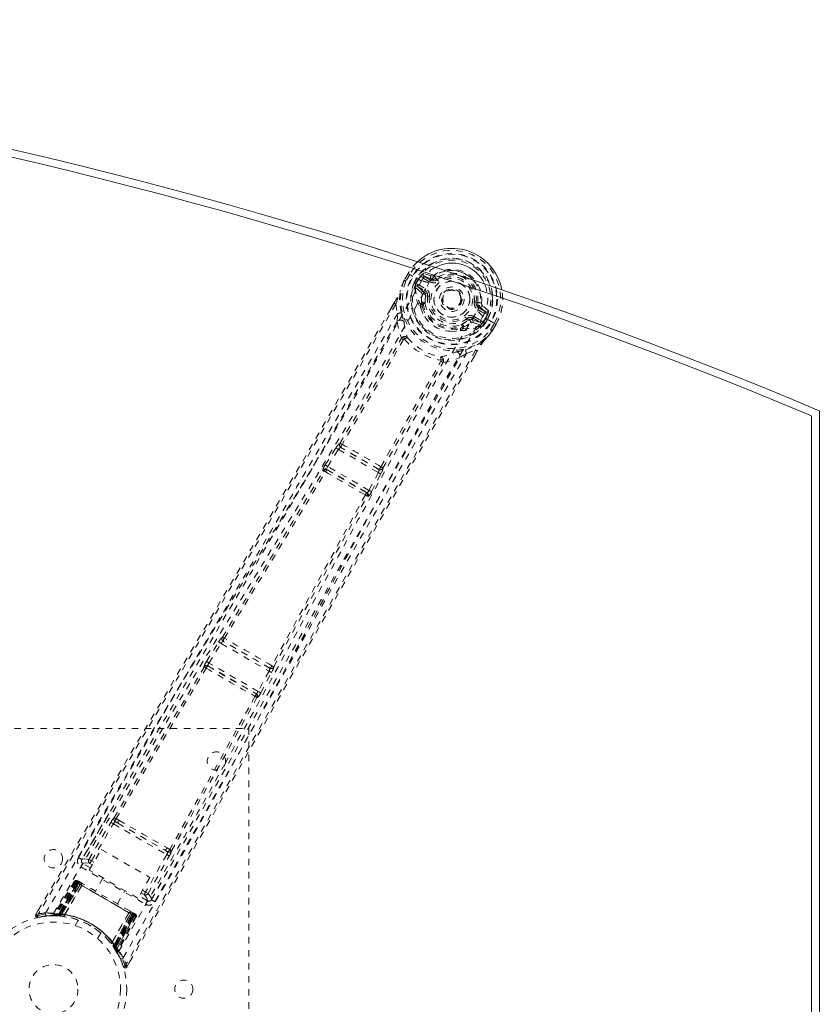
# Model space of a CAD drawing. Header units: inches. Extents: x 3.7 to 63.2, y 15.3 to 45.
# Tile 5 of 5: x 50.9 to 63.2, y 29.9 to 45. Entities that reach past the tile are written whole.
import ezdxf

# ---------------------------------------------------------------- set-up
doc = ezdxf.new("R2010")
doc.units = ezdxf.units.IN
doc.header["$MEASUREMENT"] = 0
doc.linetypes.add('SLD-Dashed', pattern=[0.075, 0.05, -0.025])
doc.linetypes.add('SLD-Solid', pattern=[0])

msp = doc.modelspace()

# ---------------------------------------------------------------- linework, layer by layer
at = {"color": 7, "linetype": 'SLD-Dashed', "lineweight": 0}
for p, q in [((56.878, 41.136), (56.82, 41.035)), ((56.879, 41.136), (56.821, 41.034)), ((56.903, 41.12), (56.846, 41.02)), ((56.881, 41.134), (56.878, 41.136)), ((56.927, 41.107), (56.881, 41.134)), ((56.947, 41.095), (56.927, 41.107)), ((56.952, 41.093), (56.947, 41.095)), ((57.229, 41.099), (57.115, 41.138)), ((57.272, 41.106), (57.307, 41.059)), ((56.82, 41.035), (56.818, 41.031)), ((57.082, 41.017), (56.952, 41.093)), ((56.972, 40.997), (57.008, 41.059)), ((56.972, 40.996), (56.972, 40.997)), ((56.972, 40.996), (56.999, 40.983)), ((56.998, 40.982), (56.994, 40.963)), ((56.994, 40.963), (57, 40.974)), ((57.034, 41.044), (56.999, 40.983)), ((57, 40.974), (57.038, 41.042)), ((57.038, 41.042), (57.034, 41.044)), ((57.035, 40.966), (57.148, 40.902)), ((57.209, 41.007), (57.108, 41.066)), ((57.123, 41.092), (57.234, 41.051)), ((57.224, 41.033), (57.123, 41.092)), ((57.234, 41.051), (57.224, 41.033)), ((57.3, 41.054), (57.307, 41.059)), ((57.307, 41.059), (57.322, 41.039)), ((56.987, 40.939), (56.987, 40.934)), ((56.991, 40.919), (56.988, 40.933)), ((56.991, 40.919), (57.08, 40.843)), ((57.12, 40.854), (57.02, 40.94)), ((57.02, 40.94), (57.133, 40.876)), ((57.12, 40.854), (57.133, 40.876)), ((57.147, 40.791), (57.147, 40.804)), ((57.176, 40.787), (57.147, 40.791)), ((56.665, 40.682), (56.614, 40.594)), ((56.666, 40.681), (56.615, 40.593)), ((56.69, 40.666), (56.716, 40.518)), ((57.075, 40.661), (57.086, 40.681)), ((57.109, 40.673), (57.098, 40.654)), ((57.923, 40.693), (57.946, 40.69)), ((57.946, 40.69), (57.946, 40.68)), ((58.111, 40.562), (58.02, 40.642)), ((56.711, 40.391), (56.716, 40.518)), ((57.069, 40.613), (57.067, 40.634)), ((58.052, 40.52), (57.951, 40.579)), ((57.977, 40.622), (57.966, 40.605)), ((58.067, 40.546), (57.966, 40.605)), ((57.977, 40.622), (58.067, 40.546)), ((57.795, 40.417), (57.777, 40.441)), ((57.807, 40.424), (57.795, 40.417)), ((57.863, 40.425), (57.875, 40.447)), ((57.988, 40.382), (57.863, 40.425)), ((57.874, 40.385), (57.984, 40.346)), ((57.875, 40.447), (57.988, 40.382)), ((57.89, 40.473), (58.003, 40.408)), ((57.998, 40.35), (57.984, 40.346)), ((57.984, 40.346), (57.984, 40.346)), ((57.984, 40.346), (57.984, 40.346)), ((57.998, 40.35), (58.003, 40.352)), ((58.035, 40.384), (58.021, 40.37)), ((58.021, 40.37), (58.027, 40.381)), ((58.023, 40.474), (58.023, 40.474)), ((58.154, 40.399), (58.023, 40.474)), ((58.027, 40.381), (58.066, 40.448)), ((58.035, 40.384), (58.071, 40.446)), ((58.035, 40.384), (58.06, 40.368)), ((58.097, 40.431), (58.06, 40.368)), ((58.06, 40.368), (58.06, 40.368)), ((58.066, 40.448), (58.071, 40.446)), ((58.097, 40.431), (58.097, 40.431)), ((58.144, 40.27), (58.202, 40.37)), ((58.159, 40.396), (58.154, 40.399)), ((58.179, 40.385), (58.159, 40.396)), ((58.168, 40.256), (58.228, 40.358)), ((58.228, 40.356), (58.169, 40.255)), ((58.225, 40.359), (58.179, 40.385)), ((58.228, 40.356), (58.225, 40.359)), ((57.699, 40.269), (57.68, 40.26)), ((57.701, 40.306), (57.712, 40.325)), ((57.718, 40.29), (57.73, 40.309)), ((58.167, 40.252), (58.169, 40.255)), ((57.774, 39.907), (57.667, 39.84)), ((57.774, 39.907), (57.915, 39.959)), ((57.896, 39.869), (57.94, 39.946)), ((57.941, 39.945), (57.897, 39.868)), ((55.834, 38.527), (55.833, 38.527)), ((55.607, 38.197), (55.772, 38.458)), ((55.645, 38.173), (55.81, 38.435)), ((55.772, 38.458), (55.791, 38.486)), ((55.81, 38.435), (56.423, 38.08)), ((55.848, 38.464), (55.849, 38.464)), ((56.429, 38.129), (55.848, 38.464)), ((55.58, 38.104), (55.571, 38.114)), ((55.64, 38.119), (55.631, 38.129)), ((55.631, 38.129), (56.248, 37.773)), ((56.279, 37.807), (55.645, 38.173)), ((56.423, 38.08), (56.279, 37.807)), ((56.429, 38.129), (56.429, 38.129)), ((56.462, 38.06), (56.477, 38.09)), ((56.491, 38.147), (56.491, 38.148)), ((56.318, 37.786), (56.462, 38.06)), ((56.248, 37.773), (56.235, 37.776)), ((56.251, 37.717), (56.265, 37.714)), ((54.029, 35.552), (54.028, 35.552)), ((53.786, 35.181), (53.972, 35.481)), ((53.824, 35.158), (54.01, 35.458)), ((54.01, 35.458), (54.745, 35.033)), ((54.044, 35.49), (54.044, 35.49)), ((54.756, 35.079), (54.044, 35.49)), ((53.747, 35.1), (53.751, 35.095)), ((53.811, 35.11), (53.808, 35.115)), ((53.808, 35.115), (54.549, 34.687)), ((54.578, 34.722), (53.824, 35.158)), ((54.755, 35.079), (54.756, 35.079)), ((54.818, 35.097), (54.817, 35.097)), ((54.745, 35.033), (54.578, 34.722)), ((54.617, 34.701), (54.784, 35.012)), ((54.549, 34.687), (54.543, 34.688)), ((54.56, 34.628), (54.566, 34.627)), ((48.438, 34.154), (54.438, 34.154)), ((54.438, 34.154), (54.438, 26.154)), ((52.289, 32.846), (51.875, 32.145)), ((51.982, 32.145), (52.318, 32.713)), ((52.02, 32.122), (52.357, 32.691)), ((52.357, 32.691), (53.175, 32.218)), ((52.386, 32.724), (52.428, 32.701)), ((52.442, 32.746), (52.4, 32.77)), ((52.428, 32.701), (53.148, 32.285)), ((51.988, 31.981), (52.171, 32.298)), ((52.171, 32.298), (52.916, 31.867)), ((53.175, 32.218), (52.851, 31.643)), ((52.89, 31.621), (53.214, 32.196)), ((52.943, 31.529), (53.343, 32.237)), ((53.148, 32.285), (53.189, 32.261)), ((53.222, 32.295), (53.18, 32.32)), ((51.873, 32.142), (51.867, 32.125)), ((51.875, 32.144), (51.87, 32.135)), ((51.876, 32.145), (51.875, 32.144)), ((52.006, 32.013), (51.89, 32.08)), ((52.035, 32.062), (51.998, 32.084)), ((52.057, 32.101), (52.02, 32.122)), ((51.859, 32.028), (52.85, 31.456)), ((52.733, 31.55), (51.988, 31.981)), ((51.762, 31.809), (51.441, 31.295)), ((51.774, 31.802), (51.457, 31.295)), ((51.794, 31.795), (51.477, 31.292)), ((51.79, 31.793), (51.479, 31.295)), ((51.796, 31.79), (51.517, 31.307)), ((51.523, 31.307), (51.8, 31.787)), ((51.532, 31.306), (51.808, 31.783)), ((51.811, 31.781), (51.537, 31.306)), ((51.824, 31.774), (51.553, 31.304)), ((51.555, 31.292), (51.848, 31.76)), ((51.557, 31.304), (51.827, 31.772)), ((51.849, 31.759), (51.557, 31.292)), ((51.608, 31.295), (51.874, 31.746)), ((51.875, 31.744), (51.61, 31.295)), ((51.774, 31.802), (51.762, 31.809)), ((51.848, 31.76), (51.79, 31.793)), ((51.803, 31.819), (51.8, 31.82)), ((51.8, 31.787), (52.671, 31.285)), ((51.804, 31.818), (51.805, 31.818)), ((51.811, 31.815), (51.81, 31.813)), ((51.815, 31.812), (51.811, 31.815)), ((52.66, 31.291), (51.811, 31.781)), ((51.826, 31.806), (51.823, 31.808)), ((51.827, 31.772), (51.824, 31.774)), ((51.827, 31.772), (52.644, 31.3)), ((51.888, 31.77), (51.83, 31.803)), ((51.848, 31.76), (51.849, 31.759)), ((51.875, 31.744), (51.874, 31.746)), ((52.197, 31.86), (52.081, 31.659)), ((52.916, 31.867), (52.733, 31.55)), ((52.419, 31.464), (52.535, 31.665)), ((52.88, 31.508), (52.752, 31.582)), ((52.78, 31.632), (52.829, 31.604)), ((52.803, 31.671), (52.851, 31.643)), ((52.89, 31.621), (52.851, 31.643)), ((52.93, 31.512), (52.941, 31.525)), ((52.937, 31.519), (52.942, 31.527)), ((52.942, 31.527), (52.943, 31.529)), ((51.211, 31.374), (51.168, 31.301)), ((51.168, 31.301), (51.194, 31.285)), ((51.2, 31.256), (51.328, 31.275)), ((51.34, 31.277), (51.411, 31.279)), ((51.416, 31.281), (51.432, 31.281)), ((51.441, 31.295), (51.457, 31.295)), ((51.453, 31.281), (51.528, 31.278)), ((51.479, 31.295), (51.555, 31.292)), ((51.488, 31.297), (51.492, 31.293)), ((51.515, 31.279), (51.506, 31.279)), ((51.515, 31.279), (51.517, 31.307)), ((51.521, 31.278), (51.515, 31.279)), ((51.517, 31.307), (51.523, 31.307)), ((51.521, 31.278), (51.523, 31.307)), ((51.55, 31.276), (51.521, 31.278)), ((51.528, 31.278), (51.529, 31.278)), ((51.53, 31.277), (51.532, 31.306)), ((51.53, 31.277), (51.534, 31.277)), ((51.534, 31.277), (51.537, 31.306)), ((51.55, 31.276), (51.553, 31.304)), ((51.554, 31.275), (51.557, 31.304)), ((51.557, 31.292), (51.555, 31.292)), ((51.608, 31.295), (51.61, 31.295)), ((52.339, 30.874), (52.596, 31.328)), ((52.598, 31.328), (52.34, 30.872)), ((52.363, 30.826), (52.622, 31.313)), ((52.623, 31.312), (52.364, 30.825)), ((52.644, 31.3), (52.374, 30.832)), ((52.376, 30.829), (52.647, 31.298)), ((52.386, 30.816), (52.66, 31.291)), ((52.663, 31.289), (52.388, 30.812)), ((52.671, 31.285), (52.393, 30.804)), ((52.397, 30.8), (52.675, 31.282)), ((52.403, 30.757), (52.681, 31.283)), ((52.681, 31.279), (52.406, 30.76)), ((52.598, 31.328), (52.596, 31.328)), ((52.67, 31.319), (52.612, 31.352)), ((52.622, 31.313), (52.623, 31.312)), ((52.681, 31.279), (52.623, 31.312)), ((52.647, 31.298), (52.644, 31.3)), ((52.677, 31.314), (52.674, 31.316)), ((52.689, 31.308), (52.685, 31.31)), ((52.7, 31.301), (52.697, 31.303)), ((51.597, 31.27), (51.6, 31.269)), ((51.818, 31.213), (51.77, 31.129)), ((52.697, 31.269), (52.416, 30.742)), ((52.709, 31.263), (52.424, 30.728)), ((52.709, 31.263), (52.697, 31.269)), ((52.116, 30.929), (52.164, 31.013)), ((52.322, 30.852), (52.324, 30.85)), ((52.339, 30.874), (52.34, 30.872)), ((52.374, 30.832), (52.351, 30.815)), ((52.376, 30.829), (52.353, 30.812)), ((52.364, 30.825), (52.363, 30.826)), ((52.364, 30.825), (52.406, 30.76)), ((52.353, 30.812), (52.351, 30.815)), ((52.386, 30.816), (52.362, 30.799)), ((52.362, 30.799), (52.365, 30.796)), ((52.388, 30.812), (52.365, 30.796)), ((52.365, 30.795), (52.366, 30.794)), ((52.366, 30.794), (52.406, 30.731)), ((52.393, 30.804), (52.37, 30.788)), ((52.373, 30.783), (52.37, 30.788)), ((52.397, 30.8), (52.373, 30.783)), ((52.393, 30.804), (52.397, 30.8)), ((52.416, 30.742), (52.424, 30.728)), ((52.417, 30.713), (52.424, 30.699)), ((52.566, 30.494), (52.607, 30.567))]:
    msp.add_line(p, q, dxfattribs=at)
at = {"color": 7, "linetype": 'SLD-Solid', "lineweight": 15}
for p, q in [((63.188, 39.029), (63.188, 21.279)), ((63.069, 38.95), (63.069, 21.357)), ((63.069, 21.357), (63.069, 38.95))]:
    msp.add_line(p, q, dxfattribs=at)
at = {"color": 7, "linetype": 'SLD-Dashed', "lineweight": 0, "flags": 128}
for points in [[(56.878, 41.136), (56.878, 41.136), (56.879, 41.135), (56.879, 41.135)], [(57.108, 41.066), (57.09, 41.081), (57.079, 41.102)], [(51.318, 31.322), (52.118, 32.697), (52.928, 34.064), (53.748, 35.423), (54.572, 36.775), (55.218, 37.834), (55.856, 38.892), (56.48, 39.953), (57.082, 41.017)], [(51.44, 31.316), (52.239, 32.686), (53.049, 34.049), (53.868, 35.403), (54.693, 36.75), (55.339, 37.806), (55.976, 38.861), (56.599, 39.92), (57.199, 40.985)], [(56.818, 41.031), (56.784, 40.949), (56.756, 40.863)], [(56.82, 41.035), (56.783, 40.946), (56.76, 40.873)], [(56.818, 41.031), (56.819, 41.031), (56.821, 41.03), (56.823, 41.029), (56.827, 41.027), (56.831, 41.026), (56.835, 41.024), (56.84, 41.022), (56.846, 41.02)], [(56.821, 41.034), (56.821, 41.034), (56.82, 41.035), (56.82, 41.035)], [(56.846, 41.02), (56.84, 41.023), (56.835, 41.026), (56.83, 41.029), (56.826, 41.031), (56.823, 41.033), (56.821, 41.034)], [(56.998, 40.982), (56.999, 40.983), (56.999, 40.983)], [(57, 40.974), (57.018, 40.973), (57.035, 40.966)], [(57.035, 40.966), (57.033, 40.961), (57.03, 40.957), (57.027, 40.952), (57.025, 40.948), (57.023, 40.945), (57.022, 40.943), (57.021, 40.941), (57.02, 40.94)], [(57.123, 41.092), (57.122, 41.091), (57.122, 41.089), (57.12, 41.087), (57.118, 41.084), (57.116, 41.08), (57.113, 41.075), (57.111, 41.071), (57.108, 41.066)], [(57.209, 41.007), (57.212, 41.012), (57.214, 41.017), (57.217, 41.021), (57.219, 41.025), (57.221, 41.029), (57.222, 41.031), (57.223, 41.033), (57.224, 41.033)], [(57.552, 41.015), (57.55, 41.015), (57.444, 40.994), (57.355, 40.935), (57.295, 40.845), (57.275, 40.74)], [(57.34, 41.016), (57.337, 41.02), (57.333, 41.025), (57.33, 41.029), (57.328, 41.032), (57.325, 41.035), (57.324, 41.037), (57.323, 41.039), (57.322, 41.039)], [(56.773, 40.532), (56.747, 40.689), (56.756, 40.863)], [(56.76, 40.873), (56.757, 40.868), (56.756, 40.863)], [(57.093, 40.81), (57.09, 40.832), (57.08, 40.843)], [(57.086, 40.681), (57.085, 40.74), (57.093, 40.81)], [(57.148, 40.902), (57.145, 40.897), (57.142, 40.892), (57.14, 40.887), (57.137, 40.884), (57.135, 40.88), (57.134, 40.878), (57.133, 40.876), (57.133, 40.876)], [(57.147, 40.791), (57.14, 40.725), (57.14, 40.67)], [(56.69, 40.666), (56.285, 39.961), (55.86, 39.226), (55.416, 38.462), (55.011, 37.769), (54.75, 37.322), (54.476, 36.854), (54.189, 36.366), (53.904, 35.88), (53.656, 35.46), (53.328, 34.902), (52.978, 34.31), (52.608, 33.682), (52.264, 33.099), (51.194, 31.285)], [(56.665, 40.682), (56.665, 40.682), (56.666, 40.681), (56.666, 40.681)], [(57.206, 40.784), (57.201, 40.784), (57.195, 40.785), (57.19, 40.786), (57.186, 40.786), (57.182, 40.787), (57.179, 40.787), (57.177, 40.787), (57.176, 40.787)], [(57.893, 40.697), (57.898, 40.696), (57.904, 40.695), (57.909, 40.694), (57.913, 40.694), (57.917, 40.693), (57.92, 40.693), (57.922, 40.693), (57.923, 40.693)], [(56.614, 40.594), (55.304, 38.329), (53.931, 35.986), (52.549, 33.641), (51.168, 31.301)], [(56.716, 40.518), (56.346, 39.877), (55.959, 39.209), (55.555, 38.515), (55.169, 37.854), (54.777, 37.185), (54.383, 36.516), (54, 35.864), (53.632, 35.239), (53.288, 34.657), (52.904, 34.006), (52.543, 33.395), (52.189, 32.794), (51.821, 32.172)], [(54.071, 33.617), (54.768, 34.883), (55.522, 36.271), (56.113, 37.358), (56.709, 38.438), (57.315, 39.507), (57.936, 40.559)], [(57.069, 40.613), (57.104, 40.524), (57.134, 40.476)], [(57.951, 40.579), (57.954, 40.583), (57.957, 40.588), (57.96, 40.593), (57.962, 40.597), (57.964, 40.6), (57.965, 40.602), (57.966, 40.604), (57.966, 40.605)], [(58.052, 40.52), (58.055, 40.525), (58.058, 40.53), (58.06, 40.534), (58.063, 40.538), (58.065, 40.542), (58.066, 40.544), (58.067, 40.546), (58.067, 40.546)], [(58.098, 40.514), (58.075, 40.513), (58.052, 40.52)], [(56.711, 40.391), (55.11, 37.636), (53.494, 34.888), (51.873, 32.142)], [(52.509, 30.634), (53.3, 32.015), (54.078, 33.4), (54.845, 34.789), (55.604, 36.179), (56.198, 37.268), (56.796, 38.349), (57.403, 39.42), (58.023, 40.474)], [(56.711, 40.391), (56.735, 40.264), (56.776, 40.141)], [(56.811, 40.408), (56.815, 40.395), (56.816, 40.387)], [(57.73, 40.309), (57.782, 40.337), (57.839, 40.379)], [(57.759, 40.465), (57.762, 40.46), (57.766, 40.456), (57.769, 40.452), (57.771, 40.448), (57.774, 40.445), (57.775, 40.443), (57.777, 40.441), (57.777, 40.441)], [(57.839, 40.379), (57.859, 40.388), (57.874, 40.385)], [(57.89, 40.473), (57.887, 40.468), (57.885, 40.463), (57.882, 40.459), (57.88, 40.455), (57.878, 40.452), (57.877, 40.449), (57.876, 40.448), (57.875, 40.447)], [(57.988, 40.382), (57.988, 40.383), (57.989, 40.384), (57.99, 40.387), (57.992, 40.39), (57.994, 40.394), (57.997, 40.398), (58, 40.403), (58.003, 40.408)], [(58.003, 40.408), (58.017, 40.397), (58.027, 40.381)], [(58.035, 40.384), (58.035, 40.384), (58.035, 40.384)], [(58.071, 40.446), (58.074, 40.444), (58.08, 40.441), (58.088, 40.436), (58.097, 40.431)], [(58.202, 40.37), (58.208, 40.367), (58.213, 40.364), (58.218, 40.362), (58.222, 40.359), (58.225, 40.358), (58.227, 40.357), (58.228, 40.356), (58.228, 40.356)], [(57.528, 40.248), (57.585, 40.246), (57.68, 40.26)], [(58.053, 40.114), (58.106, 40.173), (58.167, 40.252)], [(58.169, 40.255), (58.111, 40.18), (58.06, 40.122)], [(58.169, 40.255), (58.17, 40.255), (58.169, 40.256), (58.167, 40.257), (58.163, 40.259), (58.159, 40.261), (58.155, 40.264), (58.149, 40.267), (58.144, 40.27)], [(58.167, 40.252), (58.166, 40.252), (58.165, 40.254), (58.163, 40.255), (58.16, 40.258), (58.156, 40.26), (58.152, 40.264), (58.148, 40.267), (58.144, 40.27)], [(55.834, 38.527), (56.309, 39.329), (56.774, 40.132)], [(56.808, 40.12), (56.343, 39.316), (55.867, 38.513)], [(56.823, 40.125), (56.823, 40.135), (56.82, 40.144), (56.815, 40.151), (56.808, 40.155), (56.8, 40.156), (56.792, 40.154), (56.783, 40.149), (56.776, 40.141)], [(56.823, 40.125), (56.815, 40.125), (56.811, 40.123), (56.81, 40.122), (56.808, 40.12)], [(57.757, 39.963), (57.906, 40.02), (58.053, 40.114)], [(58.053, 40.114), (58.057, 40.118), (58.06, 40.122)], [(57.915, 39.959), (57.545, 39.32), (57.155, 38.644), (56.745, 37.931), (56.316, 37.179), (55.921, 36.487), (55.511, 35.766), (55.417, 35.6), (55.322, 35.433), (55.227, 35.264), (55.161, 35.148), (55.097, 35.035), (55.03, 34.917), (54.961, 34.794), (54.737, 34.399), (54.489, 33.96), (54.216, 33.476), (54.043, 33.171), (53.86, 32.847), (53.662, 32.496), (53.477, 32.169), (53.236, 31.741), (53.022, 31.362), (52.834, 31.03), (52.673, 30.745), (52.539, 30.509)], [(52.994, 31.495), (53.179, 31.823), (53.389, 32.197), (53.62, 32.606), (53.829, 32.976), (53.939, 33.169), (54.048, 33.363), (54.157, 33.557), (54.282, 33.777), (54.407, 33.999), (54.529, 34.214), (54.776, 34.653), (55.007, 35.06), (55.219, 35.436), (55.428, 35.804), (55.669, 36.23), (56.084, 36.961), (56.505, 37.698), (56.94, 38.46), (57.366, 39.2), (57.774, 39.907)], [(57.611, 39.929), (57.618, 39.931), (57.631, 39.934)], [(57.915, 39.959), (57.92, 39.956), (57.925, 39.953), (57.931, 39.95), (57.935, 39.948), (57.938, 39.946), (57.941, 39.945), (57.942, 39.945), (57.941, 39.945)], [(57.897, 39.868), (56.585, 37.591), (55.241, 35.228), (53.903, 32.861), (52.565, 30.494)], [(52.941, 31.525), (54.509, 34.302), (56.081, 37.076), (57.667, 39.84)], [(56.462, 38.17), (56.919, 38.983), (57.383, 39.788)], [(56.491, 38.148), (56.947, 38.96), (57.411, 39.765)], [(57.417, 39.771), (57.421, 39.781), (57.421, 39.791), (57.419, 39.799), (57.414, 39.806), (57.407, 39.81), (57.398, 39.811), (57.389, 39.808), (57.38, 39.803)], [(57.383, 39.788), (57.384, 39.79), (57.384, 39.792), (57.384, 39.796), (57.38, 39.803)], [(57.417, 39.771), (57.545, 39.797), (57.667, 39.84)], [(55.772, 38.458), (55.776, 38.456), (55.785, 38.45), (55.797, 38.443), (55.81, 38.435)], [(55.81, 38.435), (55.815, 38.442), (55.82, 38.448), (55.831, 38.458), (55.841, 38.464), (55.845, 38.465), (55.847, 38.465), (55.848, 38.464)], [(54.029, 35.552), (54.807, 36.83), (55.58, 38.104)], [(54.06, 35.538), (54.839, 36.815), (55.613, 38.09)], [(55.607, 38.197), (55.609, 38.196), (55.612, 38.194), (55.615, 38.192), (55.62, 38.189), (55.625, 38.185), (55.632, 38.181), (55.638, 38.177), (55.645, 38.173)], [(55.631, 38.129), (55.629, 38.135), (55.631, 38.145), (55.636, 38.159), (55.64, 38.166), (55.645, 38.173)], [(56.423, 38.08), (56.43, 38.077), (56.437, 38.073), (56.443, 38.07), (56.449, 38.067), (56.454, 38.064), (56.458, 38.062), (56.46, 38.061), (56.462, 38.06)], [(56.279, 37.807), (56.275, 37.799), (56.271, 37.792), (56.262, 37.781), (56.254, 37.774), (56.248, 37.773)], [(56.279, 37.807), (56.286, 37.803), (56.293, 37.8), (56.299, 37.796), (56.305, 37.793), (56.31, 37.791), (56.314, 37.789), (56.317, 37.787), (56.318, 37.786)], [(56.223, 37.738), (55.506, 36.43), (54.789, 35.116)], [(54.817, 35.097), (55.534, 36.409), (56.251, 37.717)], [(53.972, 35.481), (53.99, 35.509), (53.991, 35.511)], [(54.023, 35.533), (54.022, 35.536), (54.029, 35.552)], [(53.972, 35.481), (53.973, 35.48), (53.976, 35.479), (53.979, 35.476), (53.984, 35.473), (53.99, 35.47), (53.996, 35.466), (54.003, 35.462), (54.01, 35.458)], [(52.371, 32.785), (53.058, 33.943), (53.751, 35.095)], [(52.4, 32.77), (53.087, 33.928), (53.782, 35.08)], [(53.786, 35.181), (53.787, 35.18), (53.79, 35.179), (53.794, 35.176), (53.798, 35.173), (53.804, 35.17), (53.81, 35.166), (53.817, 35.162), (53.824, 35.158)], [(54.745, 35.033), (54.752, 35.029), (54.759, 35.026), (54.765, 35.022), (54.771, 35.019), (54.776, 35.016), (54.78, 35.014), (54.783, 35.013), (54.784, 35.012)], [(54.784, 35.012), (54.799, 35.042), (54.8, 35.044)], [(54.531, 34.647), (53.881, 33.47), (53.222, 32.295)], [(53.25, 32.277), (53.909, 33.451), (54.56, 34.628)], [(54.578, 34.722), (54.585, 34.719), (54.592, 34.715), (54.598, 34.711), (54.604, 34.708), (54.609, 34.706), (54.613, 34.703), (54.616, 34.702), (54.617, 34.701)], [(52.318, 32.713), (52.322, 32.711), (52.331, 32.706), (52.343, 32.698), (52.357, 32.691)], [(52.386, 32.724), (52.374, 32.736), (52.368, 32.748)], [(52.428, 32.701), (52.604, 32.598), (52.783, 32.495), (52.966, 32.39), (53.148, 32.285)], [(52.442, 32.746), (52.626, 32.64), (52.811, 32.533), (52.997, 32.426), (53.18, 32.32)], [(53.175, 32.218), (53.188, 32.21), (53.201, 32.203), (53.21, 32.198), (53.214, 32.196)], [(51.89, 32.08), (51.887, 32.076), (51.88, 32.064), (51.871, 32.047), (51.859, 32.028)], [(51.982, 32.145), (51.908, 32.155), (51.877, 32.143)], [(51.89, 32.08), (51.924, 32.093), (51.998, 32.084)], [(51.982, 32.145), (51.986, 32.143), (51.995, 32.138), (52.007, 32.131), (52.02, 32.122)], [(51.998, 32.084), (51.999, 32.085), (52, 32.087), (52.002, 32.091), (52.005, 32.095), (52.008, 32.101), (52.012, 32.108), (52.016, 32.115), (52.02, 32.122)], [(51.762, 31.809), (51.765, 31.808), (51.772, 31.804), (51.783, 31.797), (51.796, 31.79)], [(51.808, 31.783), (51.795, 31.79), (51.784, 31.796), (51.777, 31.801), (51.774, 31.802)], [(51.79, 31.793), (51.79, 31.793), (51.792, 31.792), (51.795, 31.791), (51.799, 31.788), (51.804, 31.785), (51.81, 31.782), (51.817, 31.778), (51.824, 31.774)], [(51.823, 31.808), (51.82, 31.81), (51.817, 31.811), (51.815, 31.812), (51.814, 31.813)], [(51.822, 31.806), (51.819, 31.809), (51.817, 31.811), (51.816, 31.811), (51.816, 31.811)], [(51.867, 31.771), (51.857, 31.766), (51.849, 31.759)], [(51.874, 31.746), (51.868, 31.766), (51.867, 31.771)], [(52.596, 31.328), (52.417, 31.431), (52.236, 31.536), (52.054, 31.641), (51.875, 31.744)], [(52.61, 31.353), (52.432, 31.456), (52.25, 31.561), (52.068, 31.666), (51.89, 31.769)], [(52.829, 31.604), (52.829, 31.605), (52.83, 31.607), (52.833, 31.611), (52.835, 31.616), (52.839, 31.622), (52.843, 31.628), (52.847, 31.636), (52.851, 31.643)], [(52.829, 31.604), (52.874, 31.545), (52.88, 31.508)], [(52.941, 31.525), (52.936, 31.562), (52.89, 31.621)], [(52.85, 31.456), (52.861, 31.476), (52.871, 31.492), (52.877, 31.504), (52.88, 31.508)], [(51.171, 31.299), (51.168, 31.292), (51.168, 31.283), (51.169, 31.275), (51.172, 31.268), (51.177, 31.262), (51.183, 31.258), (51.19, 31.256), (51.198, 31.256)], [(52.598, 31.328), (52.618, 31.333), (52.623, 31.334)], [(52.622, 31.313), (52.624, 31.323), (52.623, 31.334)], [(52.647, 31.298), (52.654, 31.294), (52.661, 31.29), (52.667, 31.287), (52.672, 31.284), (52.676, 31.281), (52.679, 31.28), (52.681, 31.279), (52.681, 31.279)], [(52.697, 31.269), (52.694, 31.271), (52.687, 31.276), (52.676, 31.282), (52.663, 31.289)], [(52.671, 31.318), (52.67, 31.319), (52.669, 31.319)], [(52.675, 31.282), (52.688, 31.275), (52.699, 31.268), (52.706, 31.264), (52.709, 31.263)], [(52.686, 31.31), (52.685, 31.31), (52.683, 31.311), (52.68, 31.313), (52.677, 31.314)], [(52.684, 31.311), (52.684, 31.31), (52.683, 31.311), (52.68, 31.312), (52.677, 31.313)], [(52.681, 31.278), (52.684, 31.285), (52.684, 31.287)], [(52.696, 31.304), (52.696, 31.304), (52.695, 31.304), (52.692, 31.305), (52.688, 31.306)], [(52.396, 30.747), (52.393, 30.753), (52.373, 30.783)], [(52.403, 30.753), (52.405, 30.758), (52.406, 30.76)], [(52.421, 30.709), (52.421, 30.722), (52.424, 30.736)], [(52.421, 30.723), (52.423, 30.728), (52.424, 30.729)], [(52.539, 30.508), (52.528, 30.505), (52.519, 30.502), (52.513, 30.5), (52.511, 30.499)], [(52.514, 30.501), (52.518, 30.494), (52.523, 30.488), (52.53, 30.483), (52.538, 30.48), (52.546, 30.48), (52.553, 30.482), (52.559, 30.486), (52.564, 30.492)], [(52.565, 30.494), (52.565, 30.494), (52.564, 30.495), (52.558, 30.498), (52.549, 30.503), (52.544, 30.506), (52.539, 30.508)]]:
    msp.add_lwpolyline(points, dxfattribs=at)
at = {"color": 7, "linetype": 'SLD-Dashed', "lineweight": 0}
for centre, radius in [((57.55, 40.74), 0.7), ((57.55, 40.74), 0.69), ((57.55, 40.74), 0.623), ((57.55, 40.74), 0.32), ((57.55, 40.74), 0.275), ((57.55, 40.74), 0.188), ((57.55, 40.74), 0.157), ((57.55, 40.74), 0.142), ((57.55, 40.74), 0.139), ((57.55, 40.74), 0.138), ((53.938, 33.654), 0.14), ((51.438, 32.154), 0.141), ((51.438, 30.154), 1.125), ((51.438, 30.154), 1.03), ((51.438, 30.154), 0.376), ((53.438, 30.154), 0.14)]:
    msp.add_circle(centre, radius, dxfattribs=at)
at = {"color": 7, "linetype": 'SLD-Solid', "lineweight": 15}
for centre, radius, start, end in [((33.438, -31.726), 76.755, 67.19501, 112.80499), ((33.438, -31.726), 76.637, 67.25366, 112.74634), ((33.438, -31.726), 76.637, 67.25366, 112.74634), ((57.55, 40.74), 0.78, 10.7118, 132.4803), ((57.55, 40.74), 0.78, 10.7267, 132.4653), ((57.556, 40.753), 0.541, 24.2213, 119.7448), ((57.543, 40.739), 0.442, 41.9492, 102.2852)]:
    msp.add_arc(centre, radius, start, end, dxfattribs=at)
at = {"color": 7, "linetype": 'SLD-Dashed', "lineweight": 0}
for centre, radius, start, end in [((57.55, 40.74), 0.75, 330.4562, 149.5438), ((57.55, 40.74), 0.78, 132.4803, 149.4852), ((57.55, 40.74), 0.78, 132.4653, 149.4712), ((57.55, 40.74), 0.629, 330.5444, 149.4556), ((57.55, 40.74), 0.599, 330.5443, 149.4557), ((57.452, 42.029), 1.062, 237.3355, 238.8658), ((57.55, 40.74), 0.593, 142.3909, 149.4476), ((57.243, 40.976), 0.206, 128.347, 142.3351), ((57.519, 40.787), 0.494, 117.9924, 152.1525), ((57.137, 41.118), 0.0299, 137.8919, 241.951), ((57.509, 40.829), 0.347, 99.9326, 153.3484), ((57.25, 41.077), 0.0301, 132.3462, 238.579), ((57.244, 41.142), 0.0455, 251.3482, 307.4773), ((57.55, 40.74), 0.459, 352.774, 127.226), ((57.55, 40.74), 0.4, 352.774, 127.226), ((57.55, 40.74), 0.376, 352.774, 127.226), ((57.55, 40.74), 0.787, 158.3239, 321.6761), ((57.55, 40.74), 0.758, 158.3238, 321.6762), ((56.846, 41.02), 0.03, 150.2178, 155.2738), ((57.55, 40.74), 0.632, 156.0643, 323.9358), ((57.55, 40.74), 0.602, 156.2697, 323.7303), ((57.07, 40.928), 0.0843, 155.403, 172.6228), ((57.005, 40.914), 0.0305, 59.0413, 126.1711), ((57.48, 41.83), 0.904, 238.5134, 240.3924), ((57.077, 40.776), 0.242, 59.7355, 88.8254), ((57.268, 41.11), 0.119, 240.0003, 307.2254), ((57.268, 41.11), 0.089, 240, 307.226), ((57.264, 41.116), 0.0715, 244.78, 299.7619), ((57.55, 40.74), 0.346, 352.7742, 127.226), ((57.581, 40.751), 0.244, 357.3654, 60.7713), ((57.608, 40.756), 0.383, 329.0347, 46.4784), ((57.578, 40.748), 0.523, 328.3576, 25.6605), ((55.639, 41.307), 1.201, 328.656, 338.8156), ((53.235, 41.923), 3.677, 340.011, 343.2374), ((57.483, 40.888), 0.497, 174.8148, 213.6293), ((57.43, 40.92), 0.439, 180.0688, 216.0871), ((57.106, 40.828), 0.0299, 61.0442, 149.0077), ((57.116, 40.79), 0.031, 1.5921, 140.0515), ((57.09, 40.806), 0.0567, 358.2299, 57.9764), ((57.088, 40.799), 0.089, 352.774, 60), ((57.088, 40.799), 0.119, 352.7724, 60.0007), ((57.55, 40.74), 0.78, 330, 10.7118), ((57.55, 40.74), 0.78, 330.5288, 10.7267), ((56.84, 40.937), 0.31, 235.7949, 241.0664), ((57.112, 40.636), 0.0444, 145.0093, 182.6878), ((57.071, 40.611), 0.0506, 58.254, 85.6751), ((57.111, 40.663), 0.0305, 13.9313, 144.3704), ((57.082, 40.63), 0.0505, 58.2653, 85.7509), ((57.127, 40.638), 0.0326, 151.656, 197.8238), ((57.121, 40.638), 0.0371, 59.2709, 109.8384), ((57.555, 40.75), 0.453, 189.7484, 290.251), ((57.546, 40.735), 0.411, 189.0115, 290.9887), ((57.55, 40.74), 0.376, 172.774, 307.226), ((57.55, 40.74), 0.346, 172.774, 307.2259), ((57.55, 40.74), 0.275, 179.9998, 0.0002), ((58.011, 40.682), 0.119, 172.7729, 240.0002), ((58.011, 40.682), 0.089, 172.774, 240), ((58.152, 42.078), 1.403, 261.5622, 263.9854), ((58.017, 40.681), 0.0714, 180.3175, 235.2452), ((57.991, 40.649), 0.0301, 241.4543, 347.6211), ((58.05, 40.676), 0.0455, 172.5376, 228.6378), ((56.892, 39.9), 0.643, 100.7376, 105.9144), ((58.895, 41.123), 2.203, 195.5676, 198.9429), ((57.101, 40.588), 0.0404, 97.2267, 142.6881), ((57.568, 40.772), 0.494, 196.972, 283.0279), ((57.831, 40.37), 0.119, 60.0006, 127.2259), ((57.811, 40.343), 0.249, 31.7045, 59.8613), ((57.55, 40.74), 0.593, 330.5524, 337.6091), ((58.083, 40.572), 0.0299, 238.0497, 342.1059), ((57.908, 40.592), 0.206, 337.661, 351.6532), ((56.763, 40.359), 0.0608, 28.0287, 147.6195), ((57.701, 40.465), 0.888, 185.0314, 200.8674), ((57.54, 40.724), 0.476, 211.4725, 268.5267), ((57.713, 40.75), 0.491, 266.1259, 305.514), ((57.491, 40.769), 0.465, 295.8357, 310.7967), ((57.702, 40.322), 0.0305, 335.6285, 106.0684), ((57.675, 40.318), 0.0371, 10.1768, 60.7239), ((57.765, 40.727), 0.44, 263.9345, 299.9017), ((57.831, 40.37), 0.089, 60, 127.226), ((57.809, 40.39), 0.031, 340.171, 118.193), ((57.836, 40.376), 0.0565, 61.9567, 121.5657), ((57.848, 40.4), 0.0299, 330.997, 58.9513), ((57.973, 40.355), 0.0305, 353.8281, 60.9611), ((57.929, 40.441), 0.115, 309.7008, 322.2727), ((57.673, 40.323), 0.0326, 282.1678, 328.355), ((57.642, 40.275), 0.0404, 337.2974, 22.7887), ((57.678, 40.309), 0.0444, 297.3935, 335.0023), ((57.677, 40.261), 0.0506, 34.3175, 61.7464), ((57.688, 40.281), 0.0504, 34.2122, 61.7542), ((56.762, 40.14), 0.0143, 326.6246, 2.4802), ((56.766, 40.053), 0.0795, 57.4915, 83.9479), ((56.827, 40.107), 0.0608, 43.4561, 146.3333), ((56.88, 40.071), 0.0786, 96.2613, 136.6762), ((57.556, 40.752), 0.965, 220.5264, 259.4747), ((57.52, 40.689), 0.844, 219.7728, 260.2274), ((60.732, 37.594), 3.678, 136.763, 139.9884), ((58.996, 39.369), 1.202, 141.1861, 151.3433), ((57.236, 40.733), 0.888, 279.131, 294.9702), ((57.613, 39.868), 0.0608, 332.3806, 91.972), ((57.208, 42.098), 2.205, 281.0587, 284.4308), ((57.149, 39.751), 0.644, 14.0904, 19.2598), ((57.363, 39.798), 0.0608, 333.6676, 76.5425), ((57.305, 39.825), 0.0786, 343.3246, 23.7409), ((57.347, 39.718), 0.0795, 36.0506, 62.509), ((57.424, 39.758), 0.0143, 117.5806, 153.3332), ((55.874, 38.443), 0.0933, 115.8662, 152.464), ((55.871, 38.503), 0.0451, 147.8543, 238.9603), ((55.872, 38.503), 0.0451, 147.8494, 238.9511), ((55.818, 38.439), 0.0889, 56.1802, 79.6192), ((55.936, 38.459), 0.0873, 141.8152, 176.8044), ((39.443, 9.379), 33.393, 59.4255, 60.5746), ((39.795, 9.989), 32.741, 59.3992, 60.6006), ((55.735, 38.092), 0.165, 140.5924, 172.3686), ((55.609, 38.09), 0.0451, 60.8623, 147.5126), ((55.618, 38.08), 0.0451, 60.8965, 147.3987), ((55.562, 38.014), 0.0918, 56.0205, 78.5478), ((55.669, 38.066), 0.0608, 118.3066, 156.2204), ((74.436, 69.988), 37.038, 239.4554, 240.5443), ((72.383, 66.432), 32.893, 239.402, 240.5979), ((56.373, 38.112), 0.0588, 327.8333, 16.6379), ((56.381, 38.202), 0.0873, 303.1911, 338.1896), ((56.451, 38.169), 0.0451, 241.0474, 332.15), ((56.451, 38.168), 0.0451, 241.0429, 332.1415), ((56.423, 38.091), 0.0879, 40.2454, 63.9516), ((56.398, 38.14), 0.0933, 327.5409, 4.1276), ((56.173, 37.774), 0.0612, 323.9376, 1.5344), ((56.211, 37.737), 0.0451, 332.6057, 59.0998), ((56.225, 37.734), 0.0451, 332.4845, 59.1377), ((56.164, 37.844), 0.165, 307.6295, 339.4093), ((56.182, 37.656), 0.0921, 41.4714, 63.9852), ((54.095, 35.455), 0.118, 124.6403, 152.02), ((54.067, 35.529), 0.0451, 148.3731, 239.367), ((54.066, 35.527), 0.0433, 172.7776, 240.2212), ((53.991, 35.433), 0.125, 56.4417, 72.2401), ((54.114, 35.494), 0.0697, 140.9146, 183.0668), ((37.644, 6.262), 33.564, 59.2812, 60.7189), ((54.067, 35.432), 0.0626, 111.5449, 155.5181), ((37.728, 6.409), 33.345, 59.2943, 60.7057), ((53.963, 35.047), 0.222, 142.8806, 166.3599), ((53.786, 35.076), 0.0451, 60.5573, 148.0585), ((53.789, 35.071), 0.0451, 60.5786, 148.0291), ((53.707, 34.966), 0.136, 56.7378, 71.1138), ((53.834, 35.058), 0.0567, 113.3852, 157.5189), ((72.221, 66.151), 36.131, 239.3135, 240.6866), ((53.868, 35.117), 0.0601, 136.8995, 181.4023), ((70.692, 63.504), 33.033, 239.2676, 240.7324), ((54.694, 35.069), 0.0626, 324.4816, 8.4578), ((54.724, 35.141), 0.0697, 296.9371, 339.0829), ((54.778, 35.118), 0.0451, 240.6352, 331.6295), ((54.778, 35.118), 0.0451, 240.633, 331.6261), ((54.734, 35.006), 0.123, 47.6574, 63.6613), ((54.7, 35.106), 0.118, 327.9894, 355.3622), ((54.486, 34.681), 0.057, 322.6141, 6.4815), ((54.47, 34.526), 0.136, 48.8648, 63.2808), ((54.52, 34.649), 0.0451, 331.972, 59.4199), ((54.52, 34.74), 0.0601, 298.5972, 343.1015), ((54.526, 34.648), 0.0451, 331.9424, 59.442), ((54.413, 34.787), 0.222, 313.6398, 337.1196), ((-81.597, 108.431), 154.929, 329.90207, 331.10036), ((52.575, 32.58), 0.289, 134.9827, 152.6467), ((52.403, 32.764), 0.0384, 147.0776, 205.3615), ((52.264, 32.549), 0.259, 58.4515, 65.7685), ((52.427, 32.658), 0.0773, 121.6249, 155.4598), ((52.462, 32.727), 0.0756, 145.3468, 181.841), ((52.493, 32.705), 0.0652, 140.5403, 183.5518), ((53.119, 32.343), 0.0652, 296.4325, 339.4392), ((53.112, 32.263), 0.0773, 324.5339, 358.3867), ((53.154, 32.327), 0.075, 298.007, 334.806), ((53.211, 32.301), 0.0456, 241.9232, 329.0028), ((52.97, 32.352), 0.289, 327.3525, 345.0229), ((53.099, 32.068), 0.258, 54.2191, 61.5585), ((51.912, 32.119), 0.105, 149.3643, 240.083), ((53.29, 34.632), 2.865, 239.16, 240.3598), ((51.912, 32.119), 0.045, 172.0127, 239.9774), ((52.021, 32.122), 0.0451, 149.6167, 239.5747), ((51.788, 31.793), 0.03, 60.0058, 148.004), ((51.789, 31.792), 0.0305, 80.7143, 147.6419), ((51.799, 31.787), 0.03, 83.5015, 148.0185), ((51.815, 31.777), 0.03, 60.0622, 148.069), ((51.817, 31.771), 0.0353, 51.8106, 140.6793), ((51.799, 31.785), 0.0315, 59.3116, 92.3682), ((52.157, 31.589), 0.408, 146.9296, 150.9958), ((51.886, 31.903), 0.118, 225.8856, 229.5797), ((52.548, 31.359), 0.853, 148.4204, 150.219), ((52.181, 31.576), 0.423, 147.0381, 150.9627), ((52.21, 31.559), 0.442, 147.1623, 150.9192), ((52.215, 31.556), 0.445, 147.1803, 150.9115), ((51.873, 31.744), 0.0299, 60.1884, 148.2029), ((51.877, 31.746), 0.0266, 60.7966, 111.4522), ((52.851, 31.643), 0.0451, 240.426, 330.3581), ((52.902, 31.547), 0.105, 239.9139, 330.6391), ((52.902, 31.547), 0.045, 240.022, 307.9881), ((54.392, 34.002), 2.87, 239.6418, 240.8396), ((51.194, 31.285), 0.03, 149.4678, 282.1537), ((51.416, 30.121), 1.206, 94.6779, 101.8743), ((51.437, 30.153), 1.158, 17.8714, 102.1369), ((51.257, 31.284), 0.0631, 178.4623, 205.9421), ((51.437, 30.161), 1.12, 94.6373, 102.1025), ((51.344, 31.307), 0.03, 150.2579, 274.079), ((51.308, 29.959), 1.364, 84.4492, 89.5849), ((51.438, 30.154), 1.128, 89.5267, 94.6574), ((51.416, 31.311), 0.03, 271.0777, 328.0172), ((51.432, 31.311), 0.0299, 270.3025, 328.0926), ((51.437, 30.441), 0.84, 88.7964, 90.3462), ((51.482, 31.306), 0.0429, 167.0096, 215.8261), ((51.422, 30.126), 1.19, 30.8801, 89.1199), ((51.612, 30.473), 0.84, 96.4831, 101.732), ((51.438, 30.154), 1.127, 30.4733, 89.5267), ((51.453, 31.311), 0.0299, 269.2509, 328.197), ((51.61, 30.504), 0.806, 95.5301, 100.9248), ((51.531, 31.417), 0.137, 239.4076, 263.514), ((51.615, 30.494), 0.813, 94.3855, 99.6317), ((51.549, 31.385), 0.109, 241.2465, 270.4817), ((51.438, 30.155), 1.155, 34.2141, 85.7859), ((51.53, 31.307), 0.0297, 265.5272, 328.5235), ((51.531, 31.307), 0.0297, 265.4491, 328.5219), ((51.461, 30.412), 0.869, 83.5578, 85.4831), ((51.438, 30.155), 1.155, 34.9104, 85.0896), ((51.438, 30.155), 1.155, 35.8865, 84.1135), ((51.624, 30.562), 0.733, 91.2392, 95.2437), ((51.577, 31.294), 0.031, 310.2225, 1.692), ((51.576, 31.294), 0.0345, 314.8391, 1.04), ((51.456, 30.186), 1.12, 37.9257, 82.0743), ((52.597, 31.33), 0.0264, 8.3587, 59.3917), ((52.597, 31.326), 0.0299, 331.7988, 59.8135), ((52.265, 31.527), 0.442, 329.0816, 332.8384), ((52.268, 31.525), 0.442, 329.0816, 332.8383), ((52.297, 31.508), 0.423, 329.0405, 332.9664), ((52.301, 31.506), 0.423, 329.0401, 332.9669), ((52.655, 31.293), 0.03, 331.9283, 59.9383), ((52.319, 31.496), 0.41, 329.0085, 333.0558), ((51.961, 31.698), 0.827, 329.7746, 331.6302), ((52.67, 31.283), 0.0315, 27.9493, 60.6834), ((52.671, 31.284), 0.03, 331.9895, 36.5551), ((52.682, 31.277), 0.03, 331.9949, 59.9935), ((52.681, 31.277), 0.0305, 332.3617, 39.3744), ((52.356, 30.844), 0.0345, 118.9579, 165.1618), ((52.355, 30.844), 0.0311, 118.3256, 169.6442), ((51.699, 30.519), 0.732, 24.7543, 28.7691), ((52.389, 30.812), 0.0297, 151.4788, 214.5492), ((52.39, 30.81), 0.0297, 151.4783, 214.4739), ((51.641, 30.476), 0.815, 20.3747, 25.6072), ((51.429, 30.148), 1.138, 30.8039, 35.6868), ((51.417, 30.14), 1.154, 29.9259, 33.9564), ((51.653, 30.477), 0.808, 19.0824, 24.463), ((51.581, 30.238), 0.961, 29.6223, 32.5198), ((51.628, 30.465), 0.838, 18.2612, 23.5248), ((52.432, 30.746), 0.0299, 151.8045, 210.7513), ((52.432, 30.746), 0.03, 166.8686, 211.2468), ((52.414, 30.768), 0.0429, 264.1684, 312.9924), ((51.438, 30.154), 1.127, 25.3422, 30.4732), ((52.443, 30.727), 0.0299, 151.9058, 209.6971), ((52.485, 30.735), 0.0707, 181.4605, 208.893), ((51.437, 30.154), 1.128, 28.9263, 29.8058), ((52.451, 30.714), 0.03, 151.9822, 208.9207), ((51.333, 29.943), 1.365, 30.417, 35.5492), ((52.484, 30.649), 0.03, 205.9286, 329.7347), ((51.444, 30.156), 1.121, 17.8974, 25.3615), ((51.425, 30.121), 1.2, 18.104, 25.337), ((52.539, 30.509), 0.03, 197.8473, 330.5308)]:
    msp.add_arc(centre, radius, start, end, dxfattribs=at)

doc.saveas('drawing.dxf')
